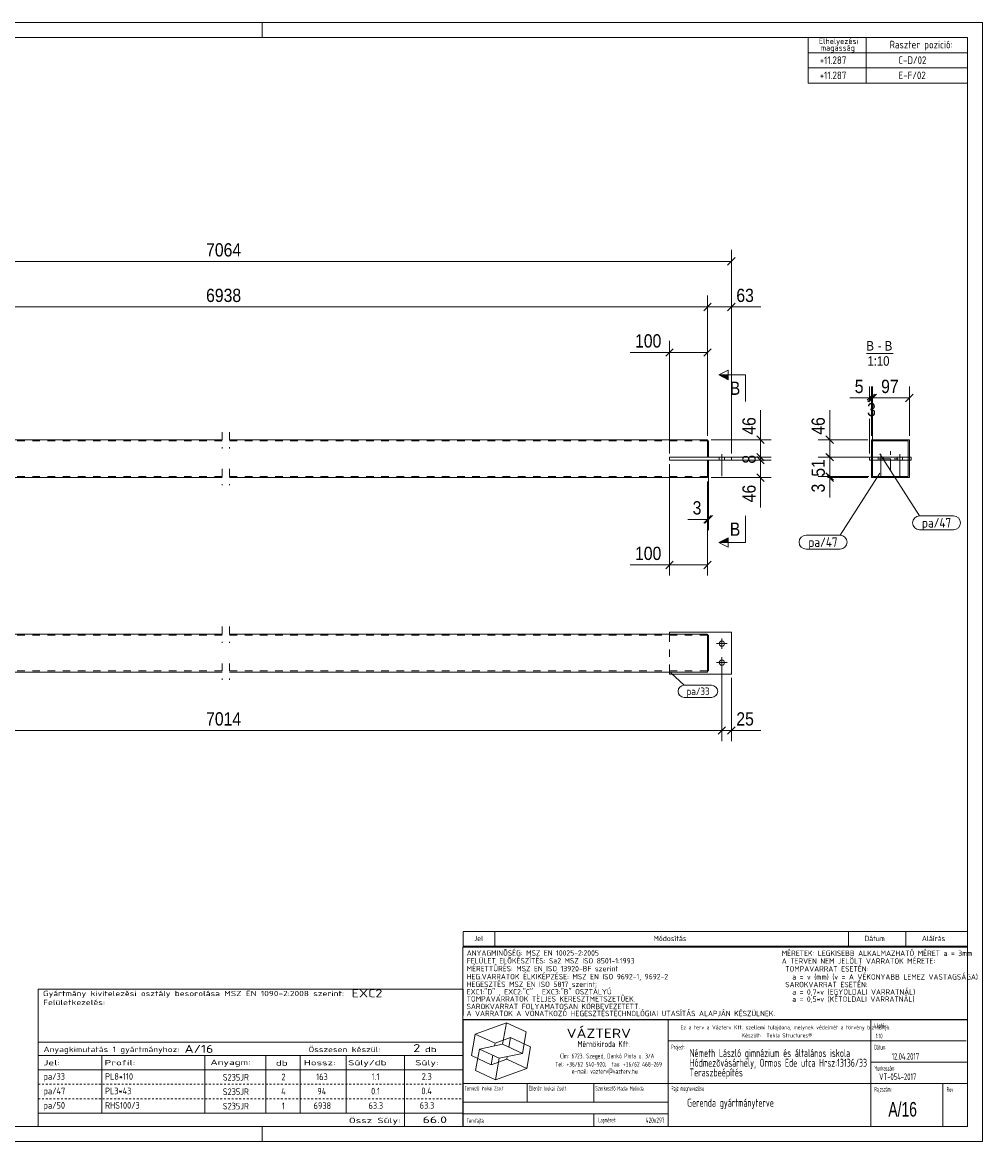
# Model space of a CAD drawing. Header units: millimetres. Extents: x 1 to 419, y 1 to 296.
# Tile 2 of 2: x 166 to 419, y 1 to 296. Entities that reach past the tile are written whole.
import ezdxf

# ---------------------------------------------------------------- set-up
doc = ezdxf.new("R2010")
doc.units = ezdxf.units.MM
for name, pattern in [('XKITLINE00', [0]), ('XKITLINE02', [4, 2, -2]), ('XKITLINE03', [6, 3, -1, 1, -1]), ('XKITLINE04', [3, 0.5, -0.5, 0.5, -0.5, 0.5, -0.5])]:
    doc.linetypes.add(name, pattern=pattern)
for name, color, linetype, lineweight in [('Bemassung', 1, 'Continuous', 0), ('Schnitt', 6, 'Continuous', 0), ('Schrauben', 7, 'Continuous', 0), ('Teil', 7, 'Continuous', 0), ('Text', 5, 'Continuous', 0), ('Ueberschrift', 7, 'Continuous', 0), ('Zeichnungsrahmen', 3, 'Continuous', 0)]:
    doc.layers.add(name, color=color, linetype=linetype, lineweight=lineweight)
doc.styles.add('ARIAL', font='ARIAL.TTF')
doc.styles.add('ISOCPEUR', font='ISOCPEUR.TTF')
doc.styles.add('ISOCPEUR_BOLD', font='ARIAL.TTF')

msp = doc.modelspace()

# ---------------------------------------------------------------- hatches: boundary and pattern name
at = {"layer": 'Schnitt'}
for points in [[(351.95, 201.82), (349.45, 203.07), (351.95, 203.07)], [(351.95, 158.93), (349.45, 158.93), (351.95, 160.18)]]:
    msp.add_hatch(color=256, dxfattribs=at).paths.add_polyline_path(points, flags=17)

# ---------------------------------------------------------------- linework, layer by layer
at = {"layer": 'Bemassung', "linetype": 'XKITLINE00', "lineweight": 0}
for p, q in [((352.75, 182.4), (352.75, 236.05)), ((353.74, 233.99), (351.76, 232.01)), ((86.15, 233), (352.75, 233)), ((347.44, 221.99), (345.46, 220.01)), ((347.44, 221.99), (345.46, 220.01)), ((346.45, 187), (346.45, 224.05)), ((346.45, 187), (346.45, 224.05)), ((353.74, 221.99), (351.76, 220.01)), ((352.75, 182.4), (352.75, 224.05)), ((92.45, 221), (346.45, 221)), ((346.45, 221), (352.75, 221)), ((352.75, 221), (360.56, 221)), ((352.75, 221), (360.56, 221)), ((337.44, 209.99), (335.46, 208.01)), ((336.45, 182.4), (336.45, 212.05)), ((347.44, 209.99), (345.46, 208.01)), ((346.45, 187), (346.45, 212.05)), ((336.45, 209), (326.03, 209)), ((336.45, 209), (326.03, 209)), ((336.45, 209), (346.45, 209)), ((390.18, 197.99), (388.59, 196.4)), ((390.68, 197.99), (388.7, 196.01)), ((390.98, 197.99), (389, 196.01)), ((390.68, 197.99), (389.09, 196.4)), ((389.19, 196.4), (389.19, 200.05)), ((390.98, 197.99), (389.39, 196.4)), ((389.69, 196.4), (389.69, 200.05)), ((389.69, 187), (389.69, 199.8)), ((389.99, 196.4), (389.99, 200.05)), ((389.99, 181.6), (389.99, 199.8)), ((400.68, 197.99), (398.7, 196.01)), ((399.69, 187), (399.69, 200.05)), ((389.19, 197), (383.97, 197)), ((389.19, 197), (383.97, 197)), ((389.19, 197), (389.69, 197)), ((389.69, 197), (389.99, 197)), ((389.99, 197), (399.69, 197)), ((360.45, 186), (360.45, 193.82)), ((360.45, 186), (360.45, 193.82)), ((378.69, 186), (378.69, 193.82)), ((378.69, 186), (378.69, 193.82)), ((389.19, 182.4), (389.19, 191.5)), ((389.69, 187), (389.69, 191.5)), ((389.99, 181.6), (389.99, 191.5)), ((347.45, 186), (363.25, 186)), ((359.46, 186.99), (361.44, 185.01)), ((360.45, 181.4), (360.45, 186)), ((388.69, 186), (375.64, 186)), ((377.7, 186.99), (379.68, 185.01)), ((378.69, 181.4), (378.69, 186)), ((346.75, 180.4), (346.75, 162.2)), ((347.45, 181.4), (363.25, 181.4)), ((347.45, 181.4), (354.95, 181.4)), ((347.45, 180.6), (354.95, 180.6)), ((347.45, 180.6), (363.25, 180.6)), ((359.46, 182.39), (361.44, 180.41)), ((359.46, 181.59), (361.44, 179.61)), ((359.85, 182), (361.44, 180.41)), ((359.85, 181.4), (363.25, 181.4)), ((359.85, 181.2), (361.44, 179.61)), ((359.85, 180.6), (363.25, 180.6)), ((360.45, 180.6), (360.45, 181.4)), ((360.45, 176), (360.45, 180.6)), ((388.99, 181.4), (375.64, 181.4)), ((377.7, 182.39), (379.68, 180.41)), ((377.7, 182.39), (377.94, 182.15)), ((378.09, 182), (379.68, 180.41)), ((388.99, 181.4), (378.09, 181.4)), ((378.69, 176.3), (378.69, 181.4)), ((336.45, 179.6), (336.45, 150.2)), ((377.7, 177.29), (379.68, 175.31)), ((346.45, 175), (346.45, 162.2)), ((346.45, 175), (346.45, 150.2)), ((347.45, 176), (363.25, 176)), ((359.46, 176.99), (361.44, 175.01)), ((360.45, 176), (360.45, 168.18)), ((360.45, 176), (360.45, 168.18)), ((388.99, 176.3), (375.64, 176.3)), ((378.09, 176.9), (379.68, 175.31)), ((378.09, 176.6), (379.68, 175.01)), ((388.99, 176.3), (378.09, 176.3)), ((388.69, 176), (378.09, 176)), ((378.69, 176), (378.69, 176.3)), ((378.69, 176), (378.69, 170.78)), ((378.69, 176), (378.69, 170.78)), ((347.44, 165.99), (345.46, 164.01)), ((347.74, 165.99), (345.76, 164.01)), ((346.45, 165), (341.23, 165)), ((346.45, 165), (341.23, 165)), ((346.45, 165), (346.75, 165)), ((337.44, 153.99), (335.46, 152.01)), ((347.44, 153.99), (345.46, 152.01)), ((336.45, 153), (326.03, 153)), ((336.45, 153), (326.03, 153)), ((336.45, 153), (346.45, 153)), ((350.25, 126.25), (350.25, 106.57)), ((350.25, 126.25), (350.25, 106.57)), ((352.75, 123.25), (352.75, 106.57)), ((88.65, 109.37), (350.25, 109.37)), ((351.24, 110.36), (349.26, 108.38)), ((351.24, 110.36), (349.26, 108.38)), ((350.25, 109.37), (352.75, 109.37)), ((353.74, 110.36), (351.76, 108.38)), ((352.75, 109.37), (360.56, 109.37)), ((352.75, 109.37), (360.56, 109.37))]:
    msp.add_line(p, q, dxfattribs=at)
at = {"layer": 'Bemassung'}
for p in [(352.75, 233), (346.45, 221), (346.45, 221), (352.75, 221), (336.45, 209), (346.45, 209), (389.19, 197), (389.69, 197), (389.69, 197), (389.99, 197), (389.99, 197), (399.69, 197), (360.45, 186), (378.69, 186), (360.45, 181.4), (360.45, 181.4), (360.45, 180.6), (360.45, 180.6), (378.69, 181.4), (378.69, 181.4), (360.45, 176), (378.69, 176.3), (378.69, 176.3), (378.69, 176), (346.45, 165), (346.75, 165), (336.45, 153), (346.45, 153), (350.25, 109.37), (350.25, 109.37), (352.75, 109.37)]:
    msp.add_point(p, dxfattribs=at)
at = {"layer": 'Schnitt', "linetype": 'XKITLINE00', "lineweight": 0}
for p, q in [((349.45, 203.07), (351.95, 204.32)), ((351.95, 201.82), (351.95, 204.32)), ((349.45, 203.07), (351.95, 201.82)), ((356.45, 203.07), (349.45, 203.07)), ((356.45, 203.07), (356.45, 196.07)), ((356.45, 158.93), (356.45, 165.93)), ((349.45, 158.93), (351.95, 160.18)), ((351.95, 160.18), (351.95, 157.68)), ((351.95, 157.68), (349.45, 158.93)), ((356.45, 158.93), (349.45, 158.93))]:
    msp.add_line(p, q, dxfattribs=at)
at = {"layer": 'Schrauben', "linetype": 'XKITLINE00', "lineweight": 0}
for p, q in [((349.55, 181.4), (349.55, 180.6)), ((349.55, 181.4), (349.55, 180.6)), ((350.25, 182.2), (350.25, 176.4)), ((350.25, 182.2), (350.25, 176.4)), ((350.95, 181.4), (350.95, 180.6)), ((350.95, 181.4), (350.95, 180.6)), ((391.49, 181.4), (391.49, 180.6)), ((392.19, 182.2), (392.19, 176.4)), ((392.89, 181.4), (392.89, 180.6)), ((396.49, 181.4), (396.49, 180.6)), ((397.19, 182.2), (397.19, 176.4)), ((397.89, 181.4), (397.89, 180.6)), ((350.25, 130.85), (350.25, 133.65)), ((348.85, 132.25), (351.65, 132.25)), ((348.85, 127.25), (351.65, 127.25)), ((350.25, 125.85), (350.25, 128.65))]:
    msp.add_line(p, q, dxfattribs=at)
for centre in [(350.25, 132.25), (350.25, 127.25)]:
    msp.add_circle(centre, 0.7, dxfattribs=at)
at = {"layer": 'Teil', "linetype": 'XKITLINE00', "lineweight": 0}
for p, q in [((218.45, 186), (92.45, 186)), ((346.45, 186), (220.45, 186)), ((346.45, 186), (346.45, 185.95)), ((346.45, 185.95), (346.45, 181.4)), ((399.69, 186), (389.69, 186)), ((389.69, 186), (389.69, 181.4)), ((399.69, 186), (399.69, 181.4)), ((346.75, 185.7), (346.45, 185.7)), ((346.75, 185.7), (346.75, 181.4)), ((399.39, 185.7), (389.99, 185.7)), ((389.99, 185.7), (389.99, 181.4)), ((399.39, 181.4), (399.39, 185.7)), ((336.45, 180.6), (336.45, 181.4)), ((336.45, 181.4), (352.75, 181.4)), ((336.45, 180.6), (352.75, 180.6)), ((346.45, 176), (346.45, 180.6)), ((346.75, 180.6), (346.75, 176.3)), ((352.75, 181.4), (352.75, 180.6)), ((400.19, 181.4), (389.19, 181.4)), ((389.19, 181.4), (389.19, 180.6)), ((389.19, 180.6), (400.19, 180.6)), ((389.69, 176), (389.69, 180.6)), ((389.99, 180.6), (389.99, 176.3)), ((399.39, 176.3), (399.39, 180.6)), ((399.69, 176), (399.69, 180.6)), ((400.19, 180.6), (400.19, 181.4)), ((92.45, 176), (218.45, 176)), ((220.45, 176), (346.45, 176)), ((346.75, 176.3), (346.45, 176.3)), ((389.69, 176), (399.69, 176)), ((389.99, 176.3), (399.39, 176.3)), ((218.45, 134.75), (92.45, 134.75)), ((346.45, 134.75), (220.45, 134.75)), ((336.45, 134.75), (336.45, 135.25)), ((336.45, 135.25), (352.75, 135.25)), ((346.45, 124.75), (346.45, 134.75)), ((346.75, 134.45), (346.45, 134.45)), ((346.75, 134.45), (346.75, 125.05)), ((352.75, 135.25), (352.75, 124.25)), ((218.45, 124.75), (92.45, 124.75)), ((346.45, 124.75), (220.45, 124.75)), ((336.45, 124.25), (336.45, 124.75)), ((352.75, 124.25), (336.45, 124.25)), ((346.75, 125.05), (346.45, 125.05))]:
    msp.add_line(p, q, dxfattribs=at)
at = {"layer": 'Teil', "linetype": 'XKITLINE02', "lineweight": 0}
for p, q in [((218.45, 188), (218.45, 183.7)), ((220.45, 188), (220.45, 183.7)), ((92.45, 185.7), (218.45, 185.7)), ((220.45, 185.7), (346.45, 185.7)), ((346.45, 181.4), (346.45, 185.82)), ((346.45, 181.4), (346.45, 185.7)), ((346.45, 185.68), (346.45, 185.63)), ((346.45, 185.51), (346.45, 181.4)), ((346.75, 181.4), (346.75, 185.7)), ((389.99, 185.7), (389.99, 180.6)), ((389.99, 185.7), (399.39, 185.7)), ((399.39, 180.6), (399.39, 185.7)), ((336.45, 181.4), (336.45, 180.6)), ((346.45, 181.4), (336.45, 181.4)), ((336.45, 180.6), (336.45, 181.4)), ((336.45, 181.4), (336.45, 180.6)), ((336.45, 180.6), (346.45, 180.6)), ((346.75, 181.4), (346.45, 181.4)), ((346.75, 180.6), (346.45, 180.6)), ((346.45, 176.3), (346.45, 180.6)), ((346.75, 176.3), (346.75, 180.6)), ((352.75, 180.6), (352.75, 181.4)), ((389.69, 181.4), (389.99, 181.4)), ((389.69, 180.6), (389.69, 181.4)), ((389.69, 180.6), (389.99, 180.6)), ((389.99, 181.4), (399.39, 181.4)), ((389.99, 176.3), (389.99, 180.6)), ((399.39, 180.6), (389.99, 180.6)), ((399.69, 181.4), (399.39, 181.4)), ((399.39, 176.3), (399.39, 180.6)), ((399.69, 180.6), (399.39, 180.6)), ((399.69, 181.4), (399.69, 180.6)), ((218.45, 178.3), (218.45, 174)), ((220.45, 178.3), (220.45, 174)), ((92.45, 176.3), (218.45, 176.3)), ((220.45, 176.3), (346.45, 176.3)), ((346.45, 176), (346.45, 176.05)), ((399.39, 176.3), (389.99, 176.3)), ((218.45, 136.75), (218.45, 132.45)), ((220.45, 136.75), (220.45, 132.45)), ((218.45, 134.45), (92.45, 134.45)), ((346.45, 134.45), (220.45, 134.45)), ((336.45, 134.75), (336.45, 134.45)), ((336.45, 124.75), (336.45, 134.75)), ((346.45, 134.45), (346.45, 125.05)), ((346.75, 134.45), (346.45, 134.45)), ((346.45, 125.05), (346.45, 134.45)), ((346.75, 134.45), (346.75, 125.05)), ((218.45, 127.05), (218.45, 122.75)), ((220.45, 127.05), (220.45, 122.75)), ((218.45, 125.05), (92.45, 125.05)), ((346.45, 125.05), (220.45, 125.05)), ((336.45, 124.75), (336.45, 125.05)), ((346.45, 125.11), (346.45, 125.05)), ((346.75, 125.05), (346.45, 125.05))]:
    msp.add_line(p, q, dxfattribs=at)
at = {"layer": 'Teil', "linetype": 'XKITLINE03', "lineweight": 0}
for p, q in [((394.69, 178), (394.69, 184)), ((391.69, 181), (397.69, 181))]:
    msp.add_line(p, q, dxfattribs=at)
at = {"layer": 'Text', "linetype": 'XKITLINE00', "lineweight": 0}
for p, q in [((391.9, 182.29), (402.4, 165.95)), ((391.9, 177.19), (381.4, 160.85)), ((402.4, 165.95), (411.33, 165.95)), ((402.4, 162.25), (411.33, 162.25)), ((372.46, 160.85), (381.4, 160.85)), ((372.46, 157.15), (381.4, 157.15)), ((336.83, 124.52), (340.32, 121.29)), ((340.32, 121.29), (347.54, 121.29)), ((347.54, 118.09), (340.32, 118.09))]:
    msp.add_line(p, q, dxfattribs=at)
for centre, radius, start, end in [((402.4, 164.1), 1.85, 90, 270), ((411.33, 164.1), 1.85, 270, 90), ((372.46, 159), 1.85, 90, 270), ((381.4, 159), 1.85, 270, 90), ((340.32, 119.69), 1.6, 90, 270), ((347.54, 119.69), 1.6, 270, 90)]:
    msp.add_arc(centre, radius, start, end, dxfattribs=at)
at = {"layer": 'Ueberschrift', "linetype": 'XKITLINE00', "lineweight": 0}
for p, q in [((373, 292), (373, 288)), ((388.3, 292), (388.3, 288)), ((373, 288), (415, 288)), ((373, 288), (373, 284)), ((388.31, 288), (388.31, 284)), ((373, 284), (415, 284)), ((373, 284), (373, 280)), ((388.31, 284), (388.31, 280)), ((373, 280), (415, 280)), ((388.37, 208.75), (395.43, 208.75)), ((282, 56.34), (415, 56.34)), ((282, 56.27), (282, 52.41)), ((290.4, 56.27), (290.4, 52.41)), ((383.64, 56.34), (383.64, 52.48)), ((398.76, 56.34), (398.76, 52.48)), ((281.99, 52.22), (414.99, 52.22)), ((281.99, 33.22), (281.99, 52.22)), ((282, 52.49), (415, 52.49)), ((414.99, 52.22), (414.99, 33.22)), ((169.99, 41.22), (282, 41.22)), ((170, 41.22), (170, 27.23)), ((282, 41.22), (281.99, 27.23)), ((414.99, 33.22), (281.99, 33.22)), ((282, 5), (282, 33.14)), ((282, 33.14), (415, 33.14)), ((336.11, 5), (336.11, 33.14)), ((389.49, 5), (389.49, 33.14)), ((285.21, 29.35), (293.43, 32.34)), ((292.43, 26.65), (293.43, 32.34)), ((298.66, 29.9), (293.43, 32.34)), ((297.66, 24.21), (298.66, 29.9)), ((169.99, 27.23), (281.99, 27.23)), ((169.99, 27.23), (169.99, 23.73)), ((281.99, 27.23), (281.99, 23.73)), ((284.2, 23.66), (285.21, 29.35)), ((290.44, 26.91), (285.21, 29.35)), ((286.33, 25.41), (292.43, 26.65)), ((290.32, 26.22), (290.44, 26.91)), ((290.44, 26.91), (294.55, 28.4)), ((297.66, 24.21), (292.43, 26.65)), ((294.1, 25.87), (294.55, 28.4)), ((299.78, 25.96), (294.55, 28.4)), ((336.11, 27.54), (414.69, 27.54)), ((169.99, 23.73), (281.99, 23.73)), ((169.99, 23.73), (169.99, 19.95)), ((186.79, 23.73), (186.79, 19.95)), ((213.92, 19.95), (213.92, 23.75)), ((229.99, 23.68), (229.99, 19.95)), ((239.04, 23.74), (239.04, 19.94)), ((251.19, 23.73), (251.19, 19.96)), ((266.59, 23.73), (266.59, 19.95)), ((281.99, 23.73), (281.99, 19.94)), ((289.44, 21.22), (284.2, 23.66)), ((285.33, 19.72), (286.33, 25.41)), ((291.56, 22.97), (286.33, 25.41)), ((289.44, 21.22), (289.88, 23.75)), ((291.56, 22.97), (297.66, 24.21)), ((298.78, 20.27), (299.78, 25.96)), ((289.44, 21.22), (293.55, 22.71)), ((290.56, 17.28), (291.56, 22.97)), ((293.55, 22.71), (293.67, 23.4)), ((298.78, 20.27), (293.55, 22.71)), ((389.49, 21.94), (415, 21.94)), ((169.99, 19.95), (281.99, 19.95)), ((169.99, 19.92), (170, 16.12)), ((186.79, 19.92), (186.79, 16.12)), ((213.93, 16.17), (213.93, 19.91)), ((229.99, 19.91), (229.99, 16.12)), ((239.04, 19.92), (239.04, 16.12)), ((251.19, 19.92), (251.19, 16.12)), ((266.59, 19.92), (266.59, 16.12)), ((281.99, 19.92), (281.99, 16.12)), ((290.56, 17.28), (285.33, 19.72)), ((290.56, 17.28), (298.78, 20.27)), ((169.99, 16.12), (170, 12.31)), ((186.79, 16.12), (186.79, 12.31)), ((213.93, 12.37), (213.93, 16.1)), ((229.99, 16.1), (229.99, 12.31)), ((239.04, 16.11), (239.04, 12.31)), ((251.19, 16.12), (251.19, 12.31)), ((266.59, 16.12), (266.59, 12.31)), ((281.99, 16.12), (281.99, 12.31)), ((282, 16.34), (414.97, 16.34)), ((298.95, 11.43), (298.95, 16.34)), ((316.51, 16.34), (316.51, 11.44)), ((408.54, 16.28), (408.54, 5)), ((169.99, 12.31), (170, 8.5)), ((186.79, 12.31), (186.79, 8.5)), ((213.93, 8.56), (213.93, 12.3)), ((229.99, 12.3), (229.99, 8.5)), ((239.04, 12.3), (239.04, 8.5)), ((251.19, 12.31), (251.19, 8.5)), ((266.59, 12.31), (266.59, 8.5)), ((281.99, 12.31), (281.99, 8.5)), ((282.04, 11.44), (336.11, 11.44)), ((169.99, 8.5), (281.99, 8.5)), ((169.99, 8.5), (169.99, 5)), ((266.59, 8.5), (266.59, 5)), ((281.99, 8.5), (281.99, 5)), ((282, 8.29), (336.08, 8.29)), ((316.52, 8.26), (316.52, 5.08))]:
    msp.add_line(p, q, dxfattribs=at)
at = {"layer": 'Ueberschrift', "linetype": 'XKITLINE04', "lineweight": 0}
for p, q in [((170, 16.12), (281.99, 16.12)), ((170, 12.31), (281.99, 12.31)), ((170, 8.5), (281.99, 8.5))]:
    msp.add_line(p, q, dxfattribs=at)
at = {"layer": 'Zeichnungsrahmen', "linetype": 'XKITLINE00', "lineweight": 0}
for p, q in [((419, 296), (1, 296)), ((229, 292), (229, 296)), ((419, 1), (419, 296)), ((415, 292), (5, 292)), ((415, 5), (415, 292)), ((5, 5), (415, 5)), ((229, 1), (229, 5)), ((1, 1), (419, 1))]:
    msp.add_line(p, q, dxfattribs=at)

# ---------------------------------------------------------------- texts
at = {"layer": 'Bemassung', "style": 'ARIAL', "width": 0.85}
for s, p in [('7064', (214.25, 234.3)), ('6938', (214.25, 222.3)), ('63', (354.06, 222.3)), ('100', (327.35, 210.3)), ('5', (385.28, 198.3)), ('97', (392.24, 198.3)), ('3', (388.54, 192.2)), ('3', (342.54, 166.3)), ('100', (327.35, 154.3)), ('7014', (214.25, 110.67)), ('25', (354.06, 110.67))]:
    msp.add_text(s, height=3.5, dxfattribs=at).set_placement(p)
for s, p in [('46', (359.15, 187.31)), ('46', (377.39, 187.31)), ('8', (359.15, 179.7)), ('51', (377.39, 176.25)), ('3', (377.39, 172.09)), ('46', (359.15, 169.5))]:
    msp.add_text(s, height=3.5, rotation=90.0002, dxfattribs=at).set_placement(p)
at = {"layer": 'Schnitt', "style": 'ARIAL', "width": 0.85}
for p in [(352.33, 197.82), (352.33, 160.68)]:
    msp.add_text('B', height=3.5, dxfattribs=at).set_placement(p)
at = {"layer": 'Text', "style": 'ISOCPEUR', "width": 0.85}
for s, height, p in [('pa/47', 2.5, (403, 162.85)), ('pa/47', 2.5, (373.06, 157.75)), ('pa/33', 2, (340.92, 118.69))]:
    msp.add_text(s, height=height, dxfattribs=at).set_placement(p)
at = {"layer": 'Ueberschrift'}
for s, height, style, width, p in [('Elhelyezési', 1.5, 'ISOCPEUR', 0.85, (375.84, 290.31)), ('magasság', 1.5, 'ISOCPEUR', 0.85, (376.3, 288.54)), ('Raszter pozició:', 2, 'ISOCPEUR', 0.85, (394.48, 289.15)), (' +11.287', 2, 'ISOCPEUR', 0.85, (374.98, 285.04)), ('C-D/02', 2, 'ISOCPEUR', 0.85, (396.78, 285.04)), ('E-F/02', 2, 'ISOCPEUR', 0.85, (396.86, 281.04)), (' +11.287', 2, 'ISOCPEUR', 0.85, (374.98, 281.04)), ('B', 2.5, 'ARIAL', 0.85, (388.37, 209.5)), ('-', 2.5, 'ARIAL', 0.85, (391.34, 209.5)), ('B', 2.5, 'ARIAL', 0.85, (393.2, 209.5)), ('1:10', 2.5, 'ARIAL', 0.85, (388.65, 205.5)), ('Jel', 1.4, 'ISOCPEUR', 0.85, (284.84, 53.85)), ('Módosítás', 1.4, 'ISOCPEUR', 0.85, (332.25, 53.85)), ('Dátum', 1.4, 'ISOCPEUR', 0.85, (387.86, 53.85)), ('Aláírás', 1.4, 'ISOCPEUR', 0.85, (403, 53.85)), ('ANYAGMINÕSÉG: MSZ EN 10025-2:2005', 1.425, 'ISOCPEUR', 0.85, (282.98, 50)), ('MÉRETEK: LEGKISEBB ALKALMAZHATÓ MÉRET a = 3mm', 1.425, 'ISOCPEUR', 0.85, (366.04, 49.94)), ('MÉRETTÛRÉS: MSZ EN ISO 13920-BF szerint', 1.425, 'ISOCPEUR', 0.85, (282.96, 45.88)), ('FELÜLET ELÕKÉSZÍTÉS: Sa2 MSZ ISO 8501-1:1993', 1.425, 'ISOCPEUR', 0.85, (282.98, 47.95)), ('A TERVEN NEM JELÖLT VARRATOK MÉRETE:', 1.425, 'ISOCPEUR', 0.85, (366.04, 47.89)), (' TOMPAVARRAT ESETÉN:', 1.425, 'ISOCPEUR', 0.85, (366.02, 45.82)), ('HEG.VARRATOK ÉLKIKÉPZÉSE: MSZ EN ISO 9692-1, 9692-2', 1.425, 'ISOCPEUR', 0.85, (282.96, 43.77)), ('   a = v (mm) (v = A VÉKONYABB LEMEZ VASTAGSÁGA)', 1.425, 'ISOCPEUR', 0.85, (366.02, 43.7)), ('HEGESZTÉS MSZ EN ISO 5817 szerint: ', 1.425, 'ISOCPEUR', 0.85, (282.96, 41.76)), ('EXC1:"D" , EXC2:"C" , EXC3:"B" OSZTÁLYÚ', 1.425, 'ISOCPEUR', 0.85, (282.96, 39.79)), (' SAROKVARRAT ESETÉN:', 1.425, 'ISOCPEUR', 0.85, (366.02, 41.69)), ('   a = 0,7*v (EGYOLDALI VARRATNÁL)', 1.425, 'ISOCPEUR', 0.85, (366.02, 39.73)), ('Gyártmány kivitelezési osztály besorolása MSZ EN 1090-2:2008 szerint:', 1.4, 'ISOCPEUR', 1.275, (171.24, 39.34)), ('Felületkezelés:', 1.4, 'ISOCPEUR', 1.275, (171.28, 36.99)), ('EXC2', 2.1, 'ISOCPEUR', 1.275, (252.64, 39.04)), ('TOMPAVARRATOK TELJES KERESZTMETSZETÛEK.', 1.425, 'ISOCPEUR', 0.85, (282.95, 37.9)), ('   a = 0,5*v (KÉTOLDALI VARRATNÁL)', 1.425, 'ISOCPEUR', 0.85, (366.01, 37.84)), ('A VARRATOK A VONATKOZÓ HEGESZTÉSTECHNOLÓGIAI UTASÍTÁS ALAPJÁN KÉSZÜLNEK.', 1.425, 'ISOCPEUR', 0.85, (282.93, 34.06)), ('SAROKVARRAT FOLYAMATOSAN KÖRBEVEZETETT.', 1.425, 'ISOCPEUR', 0.85, (282.93, 35.91)), ('VÁZTERV', 2.45, 'ISOCPEUR', 1.19, (309.31, 28.33)), ('Ez a terv a Vázterv Kft. szellemi tulajdona, melynek védelmét a törvény biztosítja.', 1.05, 'ISOCPEUR', 0.838832, (339.33, 30.6)), ('Készült:  Tekla Structures®', 1.05, 'ISOCPEUR', 0.838832, (355.49, 28.47)), ('Lépték:', 1.26, 'ISOCPEUR', 0.51, (390.49, 30.92)), ('A/16', 2.1, 'ISOCPEUR', 1.275, (208.56, 24.39)), ('2', 2.1, 'ISOCPEUR', 1.275, (268.9, 24.6)), ('Mérnökiroda Kft.', 1.61, 'ISOCPEUR', 0.68, (312.21, 25.92)), ('Project:', 1.26, 'ISOCPEUR', 0.51, (336.89, 25.3)), ('Dátum:', 1.26, 'ISOCPEUR', 0.51, (390.45, 25.25)), ('1:10', 1.26, 'ISOCPEUR', 0.595, (390.81, 28.19)), ('Anyagkimutatás 1 gyártmányhoz:', 1.4, 'ISOCPEUR', 1.275, (171.39, 24.61)), ('Összesen készül:', 1.4, 'ISOCPEUR', 1.275, (241.24, 24.59)), ('db', 1.4, 'ISOCPEUR', 1.513248, (271.94, 24.58)), ('Cím: 6723. Szeged, Dankó Pista u. 3/A', 1.26, 'ISOCPEUR', 0.68, (307.58, 22.95)), ('Németh László gimnázium és általános iskola', 2.1, 'ISOCPEUR', 0.595, (341.74, 23.3)), ('12.04.2017', 1.75, 'ISOCPEUR', 0.595, (395.01, 22.59)), ('Jel:', 1.4, 'ISOCPEUR', 1.513248, (171.39, 21.11)), ('Profil:', 1.4, 'ISOCPEUR', 1.513248, (187.49, 21.11)), ('Anyagm:', 1.4, 'ISOCPEUR', 1.513248, (215.41, 21.21)), ('db', 1.4, 'ISOCPEUR', 1.513248, (232.64, 21.03)), ('Hossz:', 1.4, 'ISOCPEUR', 1.513248, (240.02, 21.11)), ('Súly/db', 1.4, 'ISOCPEUR', 1.513248, (251.7, 21.11)), ('Súly:', 1.4, 'ISOCPEUR', 1.513248, (269.39, 21.11)), ('Tel: +36/62 540-920;  fax: +36/62 468-269', 1.26, 'ISOCPEUR', 0.68, (306.33, 20.76)), ('Teraszbeépítés', 2.1, 'ISOCPEUR', 0.595, (341.74, 18.17)), ('Hódmezõvásárhely, Ormos Ede utca Hrsz:13136/33', 2.1, 'ISOCPEUR', 0.595, (341.74, 20.73)), ('Munkaszám:', 1.26, 'ISOCPEUR', 0.51, (390.41, 19.72)), ('pa/33', 1.75, 'ISOCPEUR', 0.85, (171.39, 17.3)), ('PL8*110', 1.75, 'ISOCPEUR', 0.85, (187.61, 17.3)), ('S235JR', 1.75, 'ISOCPEUR', 0.85, (218.66, 17.08)), ('2', 1.75, 'ISOCPEUR', 0.85, (234.11, 17.16)), ('163', 1.75, 'ISOCPEUR', 0.85, (243.28, 17.21)), ('1.1', 1.75, 'ISOCPEUR', 0.85, (257.91, 17.24)), ('2.3', 1.75, 'ISOCPEUR', 0.85, (271.1, 17.3)), ('e-mail: vazterv@vazterv.hu', 1.26, 'ISOCPEUR', 0.68, (310.67, 18.88)), ('VT-054-2017', 1.75, 'ISOCPEUR', 0.595, (391.73, 17.23)), ('pa/47', 1.75, 'ISOCPEUR', 0.85, (171.39, 13.49)), ('PL3*43', 1.75, 'ISOCPEUR', 0.85, (187.61, 13.49)), ('S235JR', 1.75, 'ISOCPEUR', 0.85, (218.66, 13.28)), ('4', 1.75, 'ISOCPEUR', 0.85, (234.04, 13.35)), ('94', 1.75, 'ISOCPEUR', 0.85, (243.58, 13.41)), ('0.1', 1.75, 'ISOCPEUR', 0.85, (257.76, 13.44)), ('0.4', 1.75, 'ISOCPEUR', 0.85, (271.03, 13.49)), ('Tervezõ:', 1.26, 'ISOCPEUR', 0.51, (282.44, 14.43)), ('Inokai Zsolt', 1.12, 'ISOCPEUR', 0.595, (286.88, 14.48)), ('Ellenõr:', 1.26, 'ISOCPEUR', 0.51, (299.39, 14.45)), ('Inokai Zsolt', 1.12, 'ISOCPEUR', 0.595, (303.35, 14.45)), ('Szerkesztõ:', 1.26, 'ISOCPEUR', 0.51, (316.93, 14.43)), ('Madai Melinda', 1.12, 'ISOCPEUR', 0.595, (322.69, 14.43)), ('Rajz megnevezése:', 1.26, 'ISOCPEUR', 0.51, (336.89, 14.38)), ('Rajzszám:', 1.26, 'ISOCPEUR', 0.51, (390.46, 14.14)), ('Rev:', 1.26, 'ISOCPEUR', 0.51, (409.52, 14.11)), ('Gerenda gyártmányterve', 2.1, 'ISOCPEUR', 0.595, (341.09, 10.2)), ('pa/50', 1.75, 'ISOCPEUR', 0.85, (171.39, 9.68)), ('RHS100/3', 1.75, 'ISOCPEUR', 0.85, (187.61, 9.68)), ('S235JR', 1.75, 'ISOCPEUR', 0.85, (218.66, 9.47)), ('1', 1.75, 'ISOCPEUR', 0.85, (234.26, 9.54)), ('6938', 1.75, 'ISOCPEUR', 0.85, (242.6, 9.6)), ('63.3', 1.75, 'ISOCPEUR', 0.85, (257.08, 9.63)), ('63.3', 1.75, 'ISOCPEUR', 0.85, (270.57, 9.68)), ('A/16', 3.85, 'ISOCPEUR_BOLD', 0.68, (394.15, 7.59)), ('Össz Súly:', 1.4, 'ISOCPEUR', 1.513248, (251.89, 5.88)), ('66.0', 1.75, 'ISOCPEUR', 1.513248, (271.34, 5.88)), ('Tervfajta:', 1.26, 'ISOCPEUR', 0.51, (283, 5.9)), ('Lapméret:', 1.26, 'ISOCPEUR', 0.51, (317.7, 6.04)), ('420x297', 1.4, 'ISOCPEUR', 0.595, (330.18, 5.94))]:
    msp.add_text(s, height=height, dxfattribs=dict(at, style=style, width=width)).set_placement(p)

doc.saveas('drawing.dxf')
